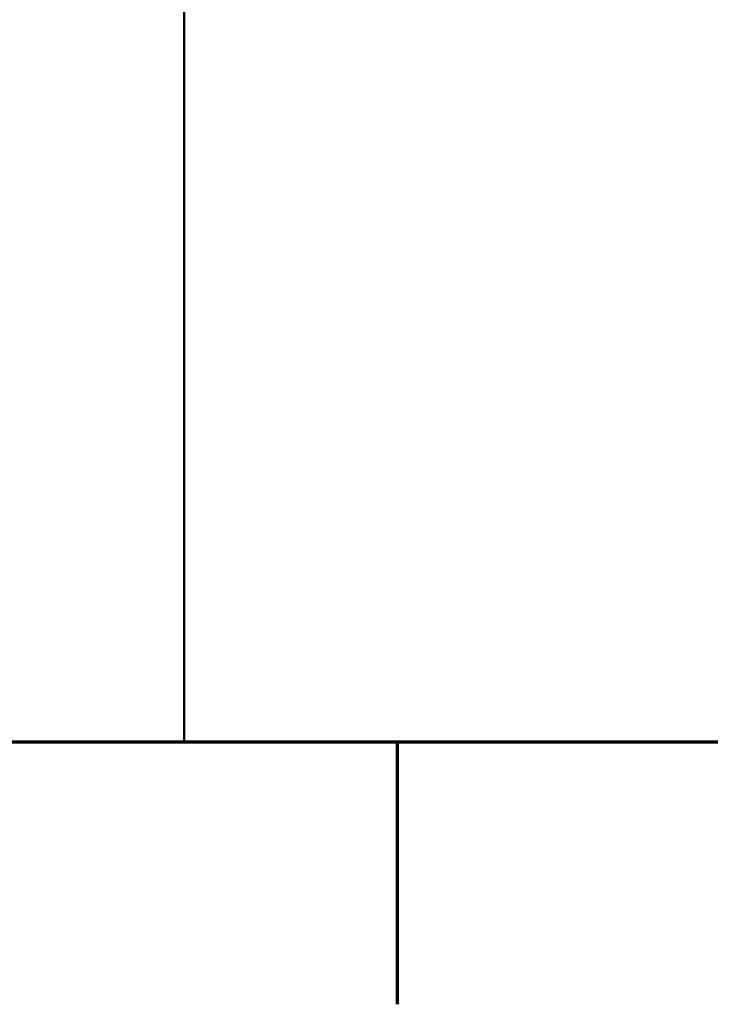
# Model space of a CAD drawing. Header units: inches. Extents: x 0.2 to 29.5, y 0.6 to 18.6.
# Tile 4 of 21: x 21.909 to 22.647, y 0.805 to 1.857. Entities that reach past the tile are written whole.
import ezdxf

# ---------------------------------------------------------------- set-up
doc = ezdxf.new("R2010")
doc.units = ezdxf.units.IN
doc.header["$LTSCALE"] = 1.75
doc.header["$MEASUREMENT"] = 0
doc.layers.add('Border (ANSI)', color=7, linetype='Continuous', lineweight=70)
doc.layers.add('Title (ANSI)', color=7, linetype='Continuous', lineweight=50)
doc.styles.add('Note Text (ANSI)', font='TAHOMA.TTF')
doc.styles.add('Text Style107', font='arialbd.ttf')
doc.styles.add('Text Style117', font='arialbd.ttf')
doc.styles.add('Text Style47', font='ARIALN.TTF')
doc.styles.add('Text Style50', font='arial.ttf')
doc.styles.add('Text Style55', font='arial.ttf')
doc.styles.add('Text Style59', font='arial.ttf')

# ---------------------------------------------------------------- blocks, each defined once
blk = doc.blocks.new('Borders Default Border')
at = {"layer": 'Border (ANSI)'}
blk.add_line((12.75, 0.62), (12.75, 0.46), dxfattribs=at)
at = {"layer": 'Border (ANSI)', "flags": 128}
blk.add_lwpolyline([(0.38, 0.62), (0.38, 10.38), (16.62, 10.38), (16.62, 0.62), (0.38, 0.62)], dxfattribs=at)
blk = doc.blocks.new('Title Blocks ICD TITLE BLOCK MM CUSTOMER')
at = {"layer": 'Title (ANSI)'}
for p, q in [((7.26137, 8.21203), (7.26137, 7.19206)), ((11.26137, 7.19206), (3.26137, 7.19206))]:
    blk.add_line(p, q, dxfattribs=at)
at = {"layer": 'Title (ANSI)', "insert": (5.26623, 7.9013), "char_height": 0.054, "attachment_point": 2, "line_spacing_factor": 0.941891, "style": 'Note Text (ANSI)'}
blk.add_mtext('\\fArial Narrow|b0|i0;\\H0.0540;THIS DOCUMENT, INCLUDING THE DRAWING AND INFORMATION CONTAINED THEREON, IS CONFIDENTIAL AND IS THE \\PEXCLUSIVE PROPERTY OF EATON CORPORATION, AND IS MERELY ON LOAN AND SUBJECT TO RECALL BY EATON AT ANY TIME.\\PBY TAKING POSSESSION OF THIS DOCUMENT, THE RECIPIENT ACKNOWLEDGES AND AGREES THAT THIS DOCUMENT CANNOT\\PBE USED IN ANY MANNER ADVERSE TO THE INTERESTS OF EATON AND THAT NO PORTION OF THIS DOCUMENT MAY BE\\PCOPIED OR OTHERWISE REPRODUCED WITHOUT THE PRIOR WRITTEN CONSENT OF EATON. IN THE CASE OF CONFLICTING\\PCONTRACTUAL PROVISIONS, THIS NOTICE SHALL GOVERN THE STATUS OF THIS DOCUMENT.', dxfattribs=at)
at = {"layer": 'Title (ANSI)'}
for tag, p, height, style in [('<TITLE_1>_001', (3.63777, 8.34556), 0.09, 'Text Style50'), ('DESIGNER_001', (8.76943, 8.32936), 0.09, 'Text Style50'), ('<DRAWN_DATE>_001', (10.54861, 8.32936), 0.09, 'Text Style50'), ('<PART_NUMBER>_001', (8.93106, 7.9539), 0.2, 'Text Style117'), ('Sheet_Size_001', (7.36326, 7.90552), 0.13, 'Text Style55'), ('<REVISION_NUMBER>_001', (10.76681, 7.85395), 0.18, 'Text Style107'), ('Sheet_Number_001', (10.80424, 7.26173), 0.08, 'Text Style59'), ('Number_of_sheets_001', (11.10114, 7.26173), 0.08, 'Text Style59'), ('COPYRIGHT_YEAR_001', (4.62488, 7.27111), 0.07, 'Text Style47'), ('<SCALE>_001', (9.82118, 7.2503), 0.08, 'Text Style59')]:
    blk.add_attdef(tag, p, '', height=height, dxfattribs=dict(at, style=style))

msp = doc.modelspace()

# ---------------------------------------------------------------- block references
at = {"xscale": 1.75, "yscale": 1.75, "zscale": 1.75}
for name, p in [('Borders Default Border', (0, 0)), ('Title Blocks ICD TITLE BLOCK MM CUSTOMER', (9.3776, -11.5011))]:
    msp.add_blockref(name, p, dxfattribs=at)

doc.saveas('drawing.dxf')
